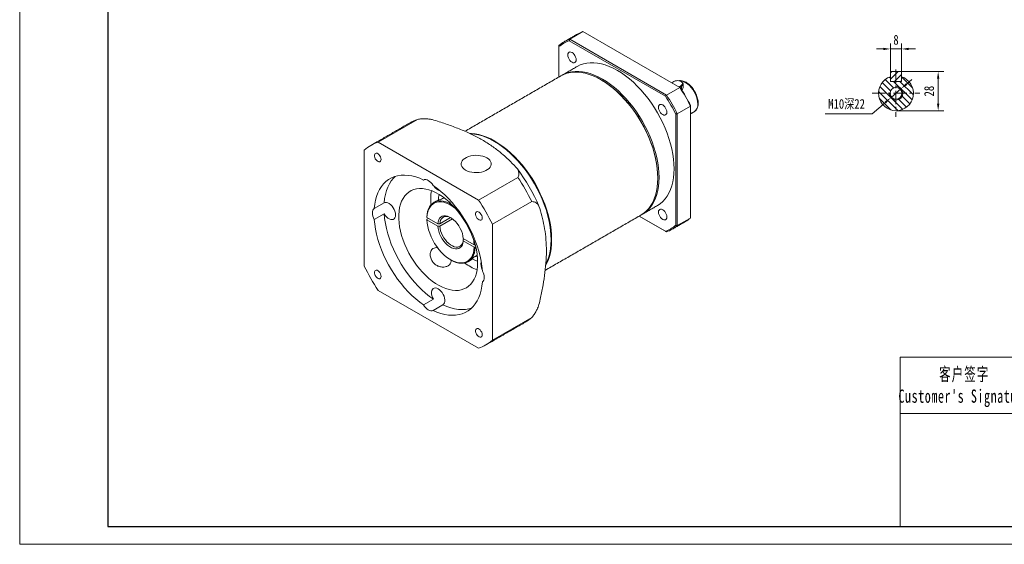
# Model space of a CAD drawing. Header units: millimetres. Extents: x -155 to 907, y -125 to 627.
# Tile 1 of 3: x -155 to 551, y -125 to 251. Entities that reach past the tile are written whole.
import ezdxf

# ---------------------------------------------------------------- set-up
doc = ezdxf.new("R2010")
doc.units = ezdxf.units.MM
doc.header["$LTSCALE"] = 1.5
doc.linetypes.add('CENTER', pattern=[10.16, 6.35, -1.27, 1.27, -1.27])
doc.layers.get('0').update_dxf_attribs({"lineweight": 18})
for name, color, linetype, lineweight in [('3中心线层', 1, 'CENTER', 18), ('5剖面线层', 2, 'Continuous', 18), ('7标注层', 4, 'Continuous', 18), ('SLD-0', 7, 'Continuous', 18), ('图框_外框线', 7, 'Continuous', 18)]:
    doc.layers.add(name, color=color, linetype=linetype, lineweight=lineweight)
doc.styles.add('TH_GBDIM', font='txt', dxfattribs={"width": 0.8})
doc.styles.add('标准', font='txt', dxfattribs={"width": 0.667})
doc.dimstyles.new('TH_GBDIM', dxfattribs={"dimscale": 2, "dimtxt": 3.5, "dimasz": 2.5, "dimexe": 2, "dimexo": 0, "dimgap": 1.5, "dimtad": 1, "dimdec": 1, "dimdsep": 46, "dimtxsty": 'TH_GBDIM', "dimcen": 2.5, "dimdle": 5, "dimclrd": 4, "dimclre": 4, "dimclrt": 3, "dimadec": 0, "dimazin": 2, "dimtfac": 0.714286, "dimtdec": 1, "dimtmove": 0, "dimatfit": 3, "dimfxl": 1, "dimtolj": 1, "dimarcsym": 0})

# ---------------------------------------------------------------- blocks, each defined once
blk = doc.blocks.new('*X3')
at = {"layer": '7标注层', "transparency": 16777216}
for points in [[(479.88, 205.59), (480.97, 204.33), (476.64, 201.69)], [(464.76, 192.51), (465.85, 191.25), (469.08, 195.15)]]:
    blk.add_hatch(color=4, dxfattribs=at).paths.add_polyline_path(points, flags=0)
at = {"layer": '7标注层', "color": 4, "transparency": 16777216}
for p, q in [((480.43, 204.96), (484.21, 208.23)), ((476.64, 201.69), (469.08, 195.15)), ((455.82, 183.67), (465.3, 191.88)), ((422.08, 183.67), (455.82, 183.67))]:
    blk.add_line(p, q, dxfattribs=at)
at = {"layer": '7标注层', "color": 3, "transparency": 16777216, "insert": (437.45, 190.44), "char_height": 7, "width": 54.5689, "attachment_point": 5, "style": 'TH_GBDIM'}
blk.add_mtext('M10深22', dxfattribs=at)
blk = doc.blocks.new('*X4')
at = {"layer": '7标注层', "transparency": 16777216}
for points in [[(502.27, 208.92), (503.93, 208.92), (503.1, 213.92)], [(502.27, 190.92), (503.93, 190.92), (503.1, 185.92)]]:
    blk.add_hatch(color=4, dxfattribs=at).paths.add_polyline_path(points, flags=0)
at = {"layer": '7标注层', "color": 4, "transparency": 16777216}
for p, q in [((476.86, 213.92), (507.1, 213.92)), ((503.1, 208.92), (503.1, 190.92)), ((472.86, 185.92), (507.1, 185.92))]:
    blk.add_line(p, q, dxfattribs=at)
at = {"layer": '7标注层', "color": 3, "transparency": 16777216, "insert": (496.6, 199.92), "char_height": 7, "width": 14.1867, "attachment_point": 5, "rotation": 90, "style": 'TH_GBDIM'}
blk.add_mtext('28', dxfattribs=at)
blk = doc.blocks.new('*X5')
at = {"layer": '7标注层', "transparency": 16777216}
for points in [[(463.86, 230.96), (463.86, 229.29), (468.86, 230.13)], [(481.86, 230.96), (481.86, 229.29), (476.86, 230.13)]]:
    blk.add_hatch(color=4, dxfattribs=at).paths.add_polyline_path(points, flags=0)
at = {"layer": '7标注层', "color": 4, "transparency": 16777216}
for p, q in [((468.86, 213.92), (468.86, 234.13)), ((476.86, 213.92), (476.86, 234.13)), ((463.86, 230.13), (458.86, 230.13)), ((468.86, 230.13), (476.86, 230.13)), ((481.86, 230.13), (486.86, 230.13))]:
    blk.add_line(p, q, dxfattribs=at)
at = {"layer": '7标注层', "color": 3, "transparency": 16777216, "insert": (472.86, 236.63), "char_height": 7, "width": 6.3467, "attachment_point": 5, "style": 'TH_GBDIM'}
blk.add_mtext('8', dxfattribs=at)

msp = doc.modelspace()

# ---------------------------------------------------------------- hatches: boundary and pattern name
at = {"layer": '5剖面线层'}
h = msp.add_hatch(dxfattribs=at)
h.set_pattern_fill('ANSI31', color=256, style=0, pattern_type=0)
h.paths.add_polyline_path([(476.863327, 210.262083), (476.863327, 213.919364), (472.863327, 213.919364), (472.863327, 206.919364), (476.463327, 206.919364), (476.863327, 207.319364)], flags=0)
h.paths.add_polyline_path([(472.863327, 213.919364), (468.863327, 213.919364), (468.863327, 207.319364), (469.263327, 206.919364), (472.863327, 206.919364)], flags=0)
h = msp.add_hatch(dxfattribs=at)
h.set_pattern_fill('ANSI31', color=256, style=0, pattern_type=0)
h.set_pattern_definition([(135, (0, 0), (-2.245064, -2.245064), [])])
edge = h.paths.add_edge_path(flags=0)
edge.add_line((468.863327, 206.919364), (468.863327, 210.262083))
edge.add_arc((472.863327, 198.419364), 12.5, 108.662925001, 431.337074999)
edge.add_line((476.863327, 210.262083), (476.863327, 206.919364))
edge.add_line((476.863327, 206.919364), (468.863327, 206.919364))
edge = h.paths.add_edge_path(flags=0)
edge.add_arc((472.863327, 198.419364), 4.25, 180, 360, ccw=False)
edge.add_arc((472.863327, 198.419364), 4.25, 0, 180, ccw=False)

# ---------------------------------------------------------------- linework, layer by layer
at = {"color": 7, "linetype": 'Continuous', "lineweight": 15}
for p, q in [((239.002137, 237.14144), (248.477368, 242.611374)), ((317.849554, 202.563663), (248.477368, 242.611374)), ((307.606239, 196.230775), (238.638853, 236.0448)), ((239.002137, 237.14144), (308.374324, 197.093729)), ((231.261823, 232.671597), (231.261823, 231.784748)), ((231.261823, 231.784748), (231.261823, 210.026376)), ((476.863327, 213.919364), (468.863327, 213.919364)), ((468.863327, 213.919364), (468.863327, 207.319364)), ((476.863327, 207.319364), (476.863327, 213.919364)), ((313.710474, 206.824937), (312.089243, 205.889021)), ((320.256059, 205.028786), (320.256059, 202.292319)), ((468.863327, 206.919364), (468.863327, 210.262083)), ((469.263327, 206.919364), (468.863327, 207.319364)), ((468.863327, 206.919364), (476.863327, 206.919364)), ((476.463327, 206.919364), (469.263327, 206.919364)), ((476.863327, 207.319364), (476.463327, 206.919364)), ((476.863327, 210.262083), (476.863327, 206.919364)), ((317.849554, 202.563663), (308.374324, 197.093729)), ((317.180412, 202.949951), (318.801643, 203.885868)), ((319.084486, 203.395971), (317.746144, 202.623363)), ((318.801643, 203.885868), (319.084486, 203.395971)), ((319.084486, 203.395971), (319.084486, 201.003582)), ((316.114634, 183.687111), (325.589865, 189.157046)), ((316.114634, 183.687111), (316.114634, 103.578673)), ((325.589865, 189.576449), (325.589865, 189.157046)), ((325.589865, 109.048607), (325.589865, 189.157046)), ((101.695376, 163.389358), (129.866912, 179.652439)), ((314.983265, 103.8124), (314.983265, 183.453388)), ((173.545915, 121.910925), (101.695376, 163.389358)), ((91.658706, 157.59343), (91.658706, 74.62308)), ((201.717451, 138.174006), (173.545915, 121.910925)), ((302.113922, 137.999677), (302.113922, 137.591472)), ((148.665636, 123.463326), (148.783046, 123.613276)), ((183.582587, 104.526903), (211.754122, 120.789984)), ((105.946237, 119.904087), (98.875171, 115.822047)), ((98.875171, 108.062509), (105.946237, 112.144548)), ((136.574419, 108.139807), (137.635307, 108.752245)), ((144.365393, 104.86705), (136.574719, 109.36451)), ((136.574719, 107.731428), (144.365393, 103.233968)), ((145.781885, 104.865736), (153.531921, 109.339737)), ((154.876756, 108.483012), (145.781885, 103.232654)), ((308.374324, 99.108831), (288.759599, 110.43217)), ((288.759694, 110.432222), (307.606239, 99.552343)), ((325.589865, 109.048607), (316.114634, 103.578673)), ((183.582587, 21.556553), (183.582587, 104.526903)), ((162.69342, 93.469833), (163.400755, 93.878168)), ((170.486367, 89.787732), (162.695696, 94.285191)), ((162.695696, 92.652109), (170.486367, 88.15465)), ((171.556829, 88.364063), (171.193776, 88.154477)), ((170.048567, 81.058257), (172.638586, 82.553443)), ((101.695376, 57.239056), (173.545915, 15.760623)), ((141.331916, 50.854756), (134.26085, 46.772716)), ((140.980443, 42.893577), (148.051509, 46.975617)), ((211.754122, 37.819635), (183.582587, 21.556553))]:
    msp.add_line(p, q, dxfattribs=at)
for points in [[(243.627749, 222.355357), (243.525349, 223.312651), (243.225128, 224.322933), (242.747545, 225.317359), (242.125146, 226.228158), (241.400348, 226.993258), (240.622545, 227.560523), (239.844741, 227.891291), (239.119943, 227.963025), (238.497545, 227.770831), (238.019962, 227.327812), (237.71974, 226.664157), (237.617341, 225.825092), (237.71974, 224.867798), (238.019962, 223.857512), (238.497545, 222.86309), (239.119943, 221.95229), (239.844741, 221.18719), (240.622545, 220.619924), (241.400348, 220.289157), (242.125146, 220.217423), (242.747545, 220.409617), (243.225128, 220.852634), (243.525349, 221.516291), (243.627749, 222.355357)], [(313.781185, 144.326839), (313.677593, 147.736095), (313.367339, 151.247585), (312.85201, 154.843414), (312.134223, 158.505263), (311.217645, 162.214466), (310.106944, 165.952124), (308.807778, 169.699192), (307.326769, 173.436573), (305.671462, 177.145226), (303.850297, 180.806248), (301.872545, 184.40099), (299.748291, 187.911127), (297.488359, 191.318776), (295.104264, 194.606571), (292.608157, 197.757758), (290.012754, 200.756281), (287.331284, 203.58686), (284.577407, 206.235067), (281.765161, 208.687413), (278.908873, 210.9314), (276.023099, 212.955588), (273.122545, 214.749669), (270.221991, 216.304496), (267.336217, 217.612152), (264.47993, 218.665965), (261.667683, 219.46057), (258.913807, 219.991921), (256.232336, 220.257302), (253.636933, 220.255366), (251.140825, 219.986125), (248.75673, 219.450946), (246.496798, 218.65256), (244.374882, 217.596383)], [(290.202946, 111.265396), (290.205282, 111.266745), (292.183033, 112.578023), (294.004199, 114.13637), (295.659506, 115.933846), (297.140514, 117.961293), (298.43968, 120.208376), (299.550382, 122.663645), (300.46696, 125.31459), (301.184747, 128.147699), (301.700076, 131.148542), (302.01033, 134.301821), (302.113922, 137.591472), (302.01033, 141.000727), (301.700076, 144.512217), (301.184747, 148.108046), (300.46696, 151.769895), (299.550382, 155.479099), (298.43968, 159.216756), (297.140514, 162.963824), (295.659506, 166.701205), (294.004199, 170.409858), (292.183033, 174.070881), (290.205282, 177.665622), (288.081028, 181.175759), (285.821096, 184.583408), (283.437001, 187.871204), (280.940894, 191.02239), (278.345491, 194.020913), (275.664021, 196.851493), (272.910144, 199.4997), (270.097898, 201.952046), (267.24161, 204.196032), (264.355836, 206.22022), (261.455282, 208.014301), (258.554728, 209.569129), (255.668954, 210.876784), (252.812667, 211.930597), (250.000419, 212.725202), (247.246544, 213.256553), (244.565072, 213.521934), (241.96967, 213.519999), (239.473562, 213.250757), (237.089467, 212.715578), (234.829535, 211.917192), (232.707619, 210.861015)], [(233.170911, 211.119984), (233.624522, 211.390332), (235.748775, 212.447858), (238.008707, 213.246244), (240.392802, 213.781423), (242.88891, 214.050665), (245.484312, 214.0526), (248.165783, 213.787219), (250.919659, 213.255868), (253.731906, 212.461263), (256.588194, 211.40745), (259.473968, 210.099794), (262.374522, 208.544967), (265.275076, 206.750886), (268.16085, 204.726698), (271.017138, 202.482712), (273.829384, 200.030366), (276.583261, 197.382158), (279.264731, 194.551579), (281.860134, 191.553056), (284.356241, 188.40187), (286.740336, 185.114074), (289.000268, 181.706425), (291.124522, 178.196288), (293.102273, 174.601547), (294.923439, 170.940524), (296.578746, 167.231871), (298.059754, 163.49449), (299.35892, 159.747422), (300.469621, 156.009764), (301.3862, 152.300561), (302.103987, 148.638712), (302.619316, 145.042883), (302.92957, 141.531393), (303.033161, 138.122138)], [(261.815386, 207.806351), (264.684168, 206.031655), (267.544847, 204.025066), (270.376299, 201.800594), (273.164092, 199.369574), (275.894019, 196.744391), (278.552174, 193.938429), (281.125007, 190.965979), (283.599412, 187.842193), (285.962775, 184.582988), (288.203054, 181.20497), (290.308837, 177.725356), (292.269387, 174.161874), (294.074721, 170.532686), (295.715635, 166.85628), (297.183762, 163.1514), (298.471633, 159.436914), (299.572677, 155.731756), (300.481284, 152.054808), (301.192823, 148.424805), (301.703675, 144.860242), (302.011231, 141.379286), (302.113922, 137.999677)], [(318.801643, 203.885868), (319.415701, 204.359408), (319.773788, 204.913642), (319.846887, 205.503662), (319.629076, 206.08167), (319.138004, 206.60084), (318.413455, 207.019114), (317.514128, 207.302603), (316.51288, 207.428343), (315.490824, 207.386145), (314.53076, 207.179424), (313.710474, 206.824937)], [(330.75175, 190.862102), (330.648161, 192.479957), (330.339828, 194.179489), (329.833974, 195.920865), (329.142457, 197.663267), (328.281485, 199.365855), (327.271241, 200.98872), (326.135401, 202.493828), (324.90059, 203.845895), (323.59575, 205.013234), (322.251466, 205.968482), (320.899246, 206.689248), (319.570787, 207.158639), (318.297224, 207.365652), (317.33366, 207.33835)], [(319.084947, 206.661338), (319.458223, 206.412608), (320.003859, 205.835752), (320.245867, 205.19352), (320.164645, 204.53794), (319.766775, 203.922129), (319.084486, 203.395971)], [(308.627747, 184.831656), (308.525351, 185.788948), (308.225129, 186.799231), (307.747547, 187.793656), (307.125149, 188.704456), (306.40035, 189.469556), (305.622545, 190.036822), (304.844741, 190.36759), (304.119942, 190.439325), (303.497543, 190.247131), (303.019962, 189.80411), (302.719742, 189.140455), (302.617341, 188.30139), (302.719742, 187.344096), (303.019962, 186.333811), (303.497543, 185.339389), (304.119942, 184.42859), (304.844741, 183.663489), (305.622545, 183.096223), (306.40035, 182.765455), (307.125149, 182.69372), (307.747547, 182.885914), (308.225129, 183.328932), (308.525351, 183.992589), (308.627747, 184.831656)], [(167.28557, 169.619713), (168.460142, 169.587493), (171.141613, 169.322112), (173.895489, 168.790761), (176.707736, 167.996156), (179.564024, 166.942343), (182.449798, 165.634687), (185.350352, 164.07986), (188.250906, 162.285779), (191.13668, 160.261591), (193.992967, 158.017605), (196.805213, 155.565259), (199.559091, 152.917051), (202.24056, 150.086472), (204.835963, 147.087949), (207.332071, 143.936763), (209.716165, 140.648967), (211.976098, 137.241318), (214.100352, 133.731181), (216.078103, 130.13644), (217.899268, 126.475417), (219.554575, 122.766764), (221.035584, 119.029383), (222.33475, 115.282315), (223.445451, 111.544657), (224.362029, 107.835454), (225.079817, 104.173605), (225.595146, 100.577776), (225.9054, 97.066286), (226.008991, 93.657031), (225.9054, 90.36738), (225.595146, 87.214101), (225.079817, 84.213258), (224.362029, 81.380149), (223.445451, 78.729204), (222.33475, 76.273935), (221.811866, 75.30442)], [(167.652322, 169.402154), (168.106588, 169.38339), (170.788059, 169.11801), (173.541935, 168.586659), (176.354182, 167.792054), (179.210469, 166.738241), (182.096244, 165.430585), (184.996798, 163.875758), (187.897352, 162.081677), (190.783125, 160.057489), (193.639413, 157.813502), (196.451659, 155.361156), (199.205537, 152.712949), (201.887006, 149.88237), (204.482409, 146.883847), (206.978517, 143.73266), (209.362611, 140.444865), (211.622544, 137.037216), (213.746798, 133.527079), (215.724549, 129.932337), (217.545714, 126.271314), (219.201021, 122.562662), (220.68203, 118.825281), (221.981196, 115.078213), (223.091897, 111.340555), (224.008475, 107.631352), (224.726262, 103.969503), (225.241592, 100.373674), (225.551845, 96.862183), (225.655437, 93.452928), (225.551845, 90.163278), (225.241592, 87.009998), (224.726262, 84.009156), (224.008475, 81.176047), (223.091897, 78.525101), (221.981196, 76.069832), (221.82971, 75.778693)], [(103.774809, 150.973939), (103.667999, 151.85391), (103.357059, 152.779012), (102.869617, 153.667045), (102.248985, 154.439105), (101.550309, 155.02659), (100.835668, 155.377303), (100.168565, 155.460071), (99.60827, 155.267552), (99.20457, 154.816847), (98.993335, 154.148003), (98.993335, 153.320449), (99.20457, 152.407718), (99.60827, 151.490907), (100.168565, 150.651485), (100.835668, 149.964036), (101.550309, 149.489639), (102.248985, 149.270449), (102.869617, 149.325943), (103.357059, 149.651191), (103.667999, 150.217287), (103.774809, 150.973939)], [(179.545891, 152.123979), (180.688147, 151.339316), (181.591108, 150.456819), (182.230136, 149.50056), (182.587802, 148.496625), (182.654352, 147.472396), (182.427968, 146.455812), (181.914828, 145.474604), (181.128929, 144.555538), (180.091703, 143.72368), (178.831446, 143.001724), (177.382538, 142.409362), (175.7845, 141.962752), (174.080919, 141.674076), (172.318267, 141.55121), (170.54462, 141.597501), (168.808367, 141.811693), (167.156864, 142.187939), (165.635157, 142.715976), (164.284754, 143.3814), (163.142498, 144.166065), (162.239538, 145.048561), (161.600508, 146.004818), (161.242842, 147.008756), (161.176291, 148.032983), (161.402675, 149.049567), (161.915818, 150.030776), (162.701717, 150.949842), (163.738943, 151.7817), (164.999196, 152.503655), (166.448104, 153.096018), (168.046144, 153.542629), (169.749726, 153.831304), (171.512377, 153.954171), (173.286022, 153.907879), (175.022277, 153.693688), (176.673783, 153.317444), (178.19549, 152.789406), (179.545891, 152.123979)], [(301.870209, 118.000763), (301.872545, 118.002113), (303.850297, 119.313391), (305.671462, 120.871738), (307.326769, 122.669214), (308.807778, 124.69666), (310.106944, 126.943743), (311.217645, 129.399013), (312.134223, 132.049958), (312.85201, 134.883067), (313.367339, 137.883909), (313.677593, 141.037189), (313.781185, 144.326839)], [(134.26085, 136.256403), (131.422064, 137.489005), (128.616813, 138.462395), (125.860272, 139.171314), (123.167352, 139.611923), (120.552623, 139.781836), (118.03023, 139.680138), (115.613819, 139.307377), (113.316461, 138.665571), (111.150587, 137.758191), (109.127911, 136.590144), (107.259378, 135.167754), (105.555095, 133.498712), (104.024283, 131.592047), (102.675223, 129.458077), (101.515213, 127.108345), (100.550529, 124.55556), (99.786388, 121.813537), (99.226928, 118.897105), (98.875171, 115.822047)], [(113.886577, 138.853464), (112.626161, 137.580752), (111.095349, 135.674087), (109.746289, 133.540117), (108.586279, 131.190385), (107.621595, 128.6376), (106.857455, 125.895576), (106.297995, 122.979145), (105.946237, 119.904087)], [(140.980443, 132.377264), (140.258973, 133.472023), (139.437269, 134.450146), (138.546545, 135.274473), (137.620646, 135.913681), (136.694746, 136.343494), (135.804024, 136.547574), (134.982318, 136.518171), (134.26085, 136.256403)], [(303.033161, 138.122138), (302.92957, 134.832487), (302.619316, 131.679208), (302.103987, 128.678365), (301.3862, 125.845256), (300.469621, 123.194311), (299.35892, 120.739042), (298.059754, 118.491959), (296.578746, 116.464512), (294.923439, 114.667036), (293.102273, 113.108689), (291.124522, 111.797411), (290.658891, 111.537093)], [(172.975984, 77.328868), (172.871281, 80.197063), (172.557946, 83.16491), (172.038299, 86.210438), (171.316186, 89.311098), (170.396956, 92.443934), (169.287413, 95.585751), (167.995773, 98.713287), (166.5316, 101.803388), (164.905727, 104.83318), (163.130201, 107.780223), (161.21816, 110.622706), (159.183765, 113.339579), (157.042073, 115.910731), (154.808946, 118.317124), (152.500914, 120.540943), (150.135065, 122.565721), (147.728916, 124.376471), (145.300279, 125.959785), (142.867137, 127.303938), (140.447504, 128.398984), (138.059294, 129.236812), (135.720188, 129.811218), (133.447503, 130.117952), (131.258067, 130.154743), (129.168089, 129.921319), (127.193042, 129.419405), (125.34755, 128.652719), (123.645275, 127.626937), (122.09882, 126.349654), (120.719635, 124.830327), (119.517931, 123.080202), (118.502605, 121.112239), (117.681174, 118.941008), (117.059718, 116.582583), (116.642841, 114.054425), (116.43363, 111.375251), (116.43363, 108.564898), (116.642841, 105.644174), (117.059718, 102.6347), (117.681174, 99.558758), (118.502605, 96.439122), (119.517931, 93.298889), (120.719635, 90.161307), (122.09882, 87.049606), (123.645275, 83.986824), (125.34755, 80.995637), (127.193042, 78.09819), (129.168089, 75.315938), (131.258067, 72.669473), (133.447503, 70.178395), (135.720188, 67.861143), (138.059294, 65.734878), (140.447504, 63.815337), (142.867137, 62.116731), (145.300279, 60.651642), (147.728916, 59.430911), (150.135065, 58.463578), (152.500914, 57.756808), (154.808946, 57.315826), (157.042073, 57.143905), (159.183765, 57.242315), (161.21816, 57.610325), (163.130201, 58.245213), (164.905727, 59.142277), (166.5316, 60.294876), (167.995773, 61.694478), (169.287413, 63.330719), (170.396956, 65.191485), (171.316186, 67.263), (172.038299, 69.529927), (172.557946, 71.975483), (172.871281, 74.581561), (172.975984, 77.328868)], [(176.366119, 71.087475), (176.014367, 74.568661), (175.454904, 78.131032), (174.690761, 81.755315), (173.726077, 85.4219), (172.566069, 89.11095), (171.217007, 92.802514), (169.686196, 96.476615), (167.981915, 100.113379), (166.113382, 103.693132), (164.090704, 107.196512), (161.924831, 110.604557), (159.627474, 113.898834), (157.211061, 117.061526), (154.68867, 120.075516), (152.07394, 122.924505), (149.38102, 125.593075), (146.624479, 128.066791), (143.819227, 130.332275), (140.980443, 132.377264)], [(105.946237, 119.904087), (106.739525, 120.190843), (107.651957, 120.196648), (108.641669, 119.921235), (109.663255, 119.377239), (110.669843, 118.589619), (111.615252, 117.594511), (112.456105, 116.437572), (113.153824, 115.171881), (113.676399, 113.855509), (113.999852, 112.548851), (114.109344, 111.311856), (113.999852, 110.201279), (113.676399, 109.268072), (113.153824, 108.555051), (112.456105, 108.09493), (111.615252, 107.908819), (110.669843, 108.005257), (109.663255, 108.379819), (108.641669, 109.015321), (107.651957, 109.882605), (106.739525, 110.941881), (105.946237, 112.144548)], [(136.574419, 109.772888), (136.754801, 111.843961), (137.139553, 113.761358), (137.724083, 115.502205), (138.50142, 117.045731), (139.462286, 118.37352), (140.59522, 119.46973), (141.886702, 120.321283), (143.321326, 120.918017), (144.881974, 121.252816), (146.550027, 121.321682), (148.305582, 121.123795), (150.127695, 120.661516), (151.994625, 119.940361), (153.884098, 118.968932), (154.575311, 118.553973)], [(157.059302, 115.891116), (156.400024, 116.417873), (154.491141, 117.770598), (152.569946, 118.87968), (150.661064, 119.730904), (148.788957, 120.313362), (146.977616, 120.619587), (145.250258, 120.645657), (143.629019, 120.391235), (142.134678, 119.859585), (140.786385, 119.057518), (139.60142, 117.995315), (138.59497, 116.686588), (137.779932, 115.148109), (137.166754, 113.399597), (136.763293, 111.46346), (136.574719, 109.36451)], [(98.875171, 115.822047), (98.28781, 115.327997), (97.851564, 114.630962), (97.583004, 113.757425), (97.492335, 112.740572), (97.583004, 111.619035), (97.851564, 110.435425), (98.28781, 109.234711), (98.875171, 108.062509)], [(176.274808, 109.120581), (176.167997, 110.000551), (175.857059, 110.925653), (175.369615, 111.813688), (174.748986, 112.585746), (174.050308, 113.173232), (173.335671, 113.523942), (172.668565, 113.606712), (172.10827, 113.414193), (171.704572, 112.963486), (171.493337, 112.294642), (171.493337, 111.467088), (171.704572, 110.554358), (172.10827, 109.637548), (172.668565, 108.798126), (173.335671, 108.110675), (174.050308, 107.63628), (174.748986, 107.417089), (175.369615, 107.472585), (175.857059, 107.797832), (176.167997, 108.363929), (176.274808, 109.120581)], [(308.627747, 109.772056), (308.525351, 110.729347), (308.225129, 111.739631), (307.747547, 112.734055), (307.125149, 113.644852), (306.40035, 114.409956), (305.622545, 114.977218), (304.844741, 115.307989), (304.119942, 115.379721), (303.497543, 115.18753), (303.019962, 114.74451), (302.719742, 114.080855), (302.617341, 113.24179), (302.719742, 112.284495), (303.019962, 111.27421), (303.497543, 110.279789), (304.119942, 109.368989), (304.844741, 108.603888), (305.622545, 108.036623), (306.40035, 107.705855), (307.125149, 107.63412), (307.747547, 107.826314), (308.225129, 108.269331), (308.525351, 108.932988), (308.627747, 109.772056)], [(98.875171, 108.062509), (99.226928, 104.58132), (99.786388, 101.018949), (100.550529, 97.394668), (101.515213, 93.728085), (102.675223, 90.039031), (104.024283, 86.34747), (105.555095, 82.673368), (107.259378, 79.036604), (109.127911, 75.456848), (111.150587, 71.953472), (113.316461, 68.545427), (115.613819, 65.251149), (118.03023, 62.088458), (120.552623, 59.074466), (123.167352, 56.225478), (125.860272, 53.556908), (128.616813, 51.083189), (131.422064, 48.817709), (134.26085, 46.772716)], [(105.946237, 112.144548), (106.297995, 108.663359), (106.857455, 105.100989), (107.621595, 101.476708), (108.586279, 97.810124), (109.746289, 94.121071), (111.095349, 90.429509), (112.626161, 86.755407), (114.330444, 83.118644), (116.198977, 79.538888), (118.221653, 76.035512), (120.387528, 72.627466), (122.684885, 69.333189), (125.101297, 66.170497), (127.62369, 63.156506), (130.238419, 60.307518), (132.931338, 57.638948), (135.68788, 55.165229), (138.493131, 52.899748), (141.331916, 50.854756)], [(136.574719, 107.731428), (136.763293, 105.414756), (137.166754, 103.012792), (137.779932, 100.556319), (138.59497, 98.076818), (139.60142, 95.606069), (140.786385, 93.175734), (142.134678, 90.816961), (143.629019, 88.559981), (145.250258, 86.433718), (146.977616, 84.465422), (148.788957, 82.680318), (150.661064, 81.101286), (152.569946, 79.748561), (154.491141, 78.639479), (156.400024, 77.788255), (158.272132, 77.205797), (160.083472, 76.899572), (161.810829, 76.873504), (163.432068, 77.127925), (164.926411, 77.659574), (166.274704, 78.46164), (167.459668, 79.523845), (168.466119, 80.832571), (169.281155, 82.37105), (169.894333, 84.119562), (170.297795, 86.0557), (170.486367, 88.15465)], [(144.365393, 104.86705), (144.589192, 106.385111), (145.033612, 107.715019), (145.687686, 108.82396), (146.535275, 109.684571), (147.555466, 110.275618), (148.723086, 110.582518), (150.009326, 110.597697), (151.38245, 110.320781), (152.808574, 109.758604), (154.252513, 108.925036), (155.678639, 107.840644), (157.051762, 106.532186), (158.338002, 105.031945), (159.505623, 103.376939), (160.525813, 101.608005), (161.373402, 99.768788), (162.027477, 97.90467), (162.471894, 96.061647), (162.695696, 94.285191)], [(153.892609, 109.157359), (153.574082, 109.319337), (152.263174, 109.837147), (151.000566, 110.093957), (149.817147, 110.083485), (148.741864, 109.805987), (147.801021, 109.268252), (147.017635, 108.483434), (146.410869, 107.470732), (145.995566, 106.254918), (145.781885, 104.865736)], [(162.695696, 92.652109), (162.471894, 91.134049), (162.027477, 89.80414), (161.373402, 88.6952), (160.525813, 87.834588), (159.505623, 87.243541), (158.338002, 86.936642), (157.051762, 86.921462), (155.678639, 87.198378), (154.252513, 87.760555), (152.808574, 88.594124), (151.38245, 89.678515), (150.009326, 90.986974), (148.723086, 92.487214), (147.555466, 94.14222), (146.535275, 95.911154), (145.687686, 97.750371), (145.033612, 99.614489), (144.589192, 101.457513), (144.365393, 103.233968)], [(145.781885, 103.232654), (145.995566, 101.596761), (146.410869, 99.901449), (147.017635, 98.18819), (147.801021, 96.498893), (148.741864, 94.874884), (149.817147, 93.355892), (151.000566, 91.979072), (152.263174, 90.778106), (153.574082, 89.782373), (154.901223, 89.016231), (156.212131, 88.498422), (157.474737, 88.241613), (158.658157, 88.252085), (159.733441, 88.529582), (160.674282, 89.067318), (161.457668, 89.852136), (162.064434, 90.864838), (162.479739, 92.080651), (162.69342, 93.469833)], [(170.486367, 89.787732), (170.297795, 92.104404), (170.130751, 93.248249)], [(171.193776, 88.154477), (171.013395, 86.083404), (170.628642, 84.166006), (170.044113, 82.425159), (169.266777, 80.881633), (168.305911, 79.553844), (167.172977, 78.457634), (165.881492, 77.606082), (164.446869, 77.009347), (162.886221, 76.674549), (161.218169, 76.605682), (159.462614, 76.803568), (157.640502, 77.265848), (155.773572, 77.987003), (153.884098, 78.958432), (153.881282, 78.960057)], [(168.932808, 79.698555), (170.943214, 78.768161), (172.969296, 78.042873)], [(103.774809, 67.253615), (103.667999, 68.133586), (103.357059, 69.058688), (102.869617, 69.946721), (102.248985, 70.718782), (101.550309, 71.306266), (100.835668, 71.656979), (100.168565, 71.739747), (99.60827, 71.547228), (99.20457, 71.096523), (98.993335, 70.427679), (98.993335, 69.600125), (99.20457, 68.687395), (99.60827, 67.770583), (100.168565, 66.931161), (100.835668, 66.243712), (101.550309, 65.769315), (102.248985, 65.550125), (102.869617, 65.605619), (103.357059, 65.930867), (103.667999, 66.496963), (103.774809, 67.253615)], [(176.366119, 63.327936), (176.953483, 63.821984), (177.389729, 64.51902), (177.658289, 65.392557), (177.748957, 66.40941), (177.658289, 67.530947), (177.389729, 68.714557), (176.953483, 69.915271), (176.366119, 71.087475)], [(141.331916, 50.854756), (140.687011, 52.143111), (140.225842, 53.462981), (139.969569, 54.753806), (139.929948, 55.956369), (140.108797, 57.015492), (140.497911, 57.882585), (141.079438, 58.517863), (141.826696, 58.892182), (142.705401, 58.988365), (143.675239, 58.802001), (144.691713, 58.341641), (145.708185, 57.628406), (146.678024, 56.695018), (147.556729, 55.584304), (148.303986, 54.347221), (148.885512, 53.040526), (149.274626, 51.724172), (149.453477, 50.458553), (149.413856, 49.301735), (149.157582, 48.306797), (148.696414, 47.519381), (148.051509, 46.975617)], [(140.980443, 42.893577), (143.819227, 41.660979), (146.624479, 40.687585), (149.38102, 39.97867), (152.07394, 39.538061), (154.68867, 39.368146), (157.211061, 39.469846), (159.627474, 39.842606), (161.924831, 40.484412), (164.090704, 41.391793), (166.113382, 42.559836), (167.981915, 43.982229), (169.686196, 45.651271), (171.217007, 47.557936), (172.566069, 49.691905), (173.726077, 52.04164), (174.690761, 54.594423), (175.454904, 57.336445), (176.014367, 60.252875), (176.366119, 63.327936)], [(134.26085, 46.772716), (134.982318, 45.677958), (135.804024, 44.699837), (136.694746, 43.875511), (137.620646, 43.236299), (138.546545, 42.80649), (139.437269, 42.602409), (140.258973, 42.63181), (140.980443, 42.893577)], [(148.051509, 46.975617), (150.890293, 45.743019), (153.695545, 44.769625), (156.452086, 44.060709), (159.145006, 43.6201), (161.759736, 43.450186), (164.282127, 43.551885), (166.698541, 43.924646), (168.425779, 44.378557)], [(176.274808, 25.400257), (176.167997, 26.280227), (175.857059, 27.205329), (175.369615, 28.093364), (174.748986, 28.865422), (174.050308, 29.452908), (173.335671, 29.803618), (172.668565, 29.886388), (172.10827, 29.693869), (171.704572, 29.243162), (171.493337, 28.574318), (171.493337, 27.746764), (171.704572, 26.834034), (172.10827, 25.917224), (172.668565, 25.077802), (173.335671, 24.390351), (174.050308, 23.915956), (174.748986, 23.696765), (175.369615, 23.752261), (175.857059, 24.077508), (176.167997, 24.643605), (176.274808, 25.400257)]]:
    msp.add_lwpolyline(points, dxfattribs=at)
msp.add_circle((472.863327, 198.419364), 4.25, dxfattribs=at)
for centre, radius, start, end in [((257.441463, 218.134034), 26.067128, 110.113748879, 119.977893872), ((247.933781, 212.73796), 25.986614, 110.10256367, 129.90820497), ((247.62851, 211.960284), 25.707545, 110.468323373, 129.542410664), ((472.863327, 198.419364), 12.5, 108.662924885, 71.337075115), ((205.895416, 128.989197), 133.966157, 26.687701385, 33.312276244), ((207.242432, 129.766798), 132.602073, 26.810821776, 33.189166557), ((196.63583, 123.643737), 132.602073, 26.810821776, 33.189166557), ((196.420185, 123.519263), 133.966157, 26.687701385, 33.312276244), ((324.629508, 190.184761), 6.159597, 304.998839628, 6.313308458), ((138.4636, 153.143644), 27.867889, 107.967655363, 119.962310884), ((110.243463, 136.998746), 27.74048, 107.947468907, 132.063269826), ((93.803369, 64.279767), 134.144972, 23.403347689, 36.596658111), ((83.65681, 58.422302), 142.473328, 25.960402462, 34.039606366), ((176.601721, 123.052201), 37.21137, 171.355032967, 186.882056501), ((148.40263, 135.827287), 7.755679, 210.837995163, 253.987193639), ((168.954442, 120.559155), 24.250659, 167.148375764, 176.951240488), ((55.485274, 42.159221), 142.473328, 25.960402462, 34.039606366), ((308.83166, 129.102333), 26.134065, 300.029423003, 309.884337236), ((298.61658, 123.63682), 25.707509, 290.468355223, 309.5424674), ((299.442743, 123.512189), 25.986478, 290.102524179, 309.908261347), ((162.699494, 85.952985), 8.829905, 304.278851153, 326.335058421), ((183.067668, 75.789361), 7.757371, 166.032167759, 209.14306205), ((219.75631, 136.990912), 142.473656, 205.960404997, 214.039590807), ((185.777456, 106.002721), 36.544874, 232.970079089, 248.782074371), ((193.169084, 58.408629), 27.736444, 300.003630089, 312.07157554), ((164.997816, 42.151252), 27.740499, 287.947481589, 312.063270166)]:
    msp.add_arc(centre, radius, start, end, dxfattribs=at)
at = {"color": 4}
msp.add_arc((472.863327, 198.419364), 5, 180, 90, dxfattribs=at)
at = {"color": 7, "linetype": 'Continuous', "lineweight": 15}
for points in [[(244.41661, 240.713856), (234.941379, 235.243922)], [(238.638853, 236.0448), (239.002137, 237.14144)], [(244.374882, 217.596383), (233.626859, 211.391681)], [(232.707619, 210.861015), (163.886207, 171.131259)], [(261.815386, 207.806351), (261.46189, 208.010487)], [(319.084947, 206.661338), (318.802058, 206.824699)], [(317.849554, 202.563663), (318.212841, 202.353836)], [(307.606239, 196.230775), (308.374324, 197.093729)], [(314.983265, 183.453388), (316.114634, 183.687111)], [(325.589868, 183.653948), (328.162406, 185.139042)], [(124.545533, 177.287105), (96.373998, 161.024024)], [(142.752464, 120.826923), (141.635094, 120.181879)], [(291.122185, 111.796062), (301.870209, 118.000763)], [(136.574719, 109.36451), (136.574419, 109.772888)], [(136.574419, 108.139807), (136.574719, 107.731428)], [(221.371759, 71.529998), (290.202946, 111.265396)], [(312.435083, 101.006348), (321.910313, 106.476282)], [(144.365393, 103.233968), (145.781885, 103.232654)], [(308.374324, 99.108831), (307.606239, 99.552343)], [(314.983265, 103.8124), (316.114634, 103.578673)], [(171.193776, 89.787559), (170.486367, 89.787732)], [(170.486367, 88.15465), (171.193776, 88.154477)], [(153.527786, 79.164193), (153.881282, 78.960057)], [(166.133101, 77.745486), (167.250472, 78.390531)], [(167.240828, 78.407233), (167.672683, 78.656779)], [(178.867292, 18.125961), (207.038828, 34.389042)]]:
    msp.add_open_spline(points, degree=1, dxfattribs=at)
for points, knots in [([(328.123731, 185.130979), (328.158861, 185.146307), (328.538505, 185.311952), (329.141485, 185.846823), (329.889388, 186.720362), (330.453509, 187.798286), (330.843905, 189.036913), (331.016722, 190.219798), (331.054281, 191.254021), (331.018032, 192.331208), (330.848691, 193.688862), (330.460983, 195.342145), (329.896607, 197.006388), (329.16869, 198.647916), (328.292801, 200.234032), (327.28675, 201.732932), (326.170238, 203.114311), (324.964361, 204.349959), (323.691032, 205.413786), (322.372238, 206.2829), (321.032181, 206.932483), (319.692899, 207.352454), (318.400327, 207.486539), (317.530845, 207.47478), (317.135497, 207.344471), (317.119927, 207.339339)], [0, 0, 0, 0, 0.1457149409, 1.574696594, 2.9998442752, 4.4443001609, 5.922683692, 7.4324372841, 8.2834295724, 9.0988822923, 10.6339765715, 12.1666741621, 13.6962978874, 15.2234168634, 16.7492923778, 18.2754366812, 19.8030508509, 21.3336833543, 22.8689632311, 24.4101869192, 25.9575156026, 27.5072102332, 29.047258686, 30.5603938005, 30.6224311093, 30.6224311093, 30.6224311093, 30.6224311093]), ([(320.228219, 202.644123), (320.207226, 202.370559), (320.161414, 201.773583), (319.667413, 201.118925), (319.222355, 200.826771), (319.084486, 200.736268)], [0, 0, 0, 0, 0.8618285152, 1.8807040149, 2.3379873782, 2.3379873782, 2.3379873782, 2.3379873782]), ([(129.866912, 179.652439), (130.848378, 179.825293), (132.640382, 180.140897), (135.394653, 180.147674), (137.938609, 179.955364), (139.584228, 179.669551), (140.399007, 179.52804)], [0, 0, 0, 0, 3.0230391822, 5.5195936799, 8.0862711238, 10.603330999, 10.603330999, 10.603330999, 10.603330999]), ([(201.501962, 144.254055), (199.889685, 146.002533), (196.665549, 149.499037), (191.165703, 154.571217), (185.021675, 159.436964), (178.220083, 163.951894), (170.817156, 168.024792), (162.877416, 171.698257), (154.379088, 175.01621), (146.800919, 177.587036), (142.074383, 179.02008), (140.399007, 179.52804)], [0, 0, 0, 0, 8.3665858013, 16.7309973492, 25.2574285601, 33.7814454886, 41.9729936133, 50.165924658, 58.5685213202, 66.9736787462, 71.5889073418, 71.5889073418, 71.5889073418, 71.5889073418]), ([(201.501962, 144.254055), (201.845885, 143.561171), (202.440886, 142.362456), (202.619584, 140.570463), (202.351893, 139.216936), (201.878579, 138.438878), (201.717451, 138.174006)], [0, 0, 0, 0, 2.2386288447, 3.8729148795, 5.5656535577, 6.4393295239, 6.4393295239, 6.4393295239, 6.4393295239]), ([(148.853474, 123.450809), (148.769019, 123.410674), (148.173359, 123.127602), (146.876635, 122.629656), (145.008845, 121.894026), (143.578733, 121.301024), (142.934898, 120.914071), (142.762109, 120.810222)], [0, 0, 0, 0, 0.2582336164, 1.8213129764, 3.4902460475, 5.7988643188, 6.6457093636, 6.6457093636, 6.6457093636, 6.6457093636]), ([(211.754122, 120.789984), (212.394568, 120.765907), (213.563921, 120.721947), (214.946924, 119.936849), (216.05234, 118.913819), (216.627602, 118.009901), (216.912425, 117.562353)], [0, 0, 0, 0, 1.8350914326, 3.3505893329, 4.9086526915, 6.4365973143, 6.4365973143, 6.4365973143, 6.4365973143]), ([(216.912425, 47.002916), (217.310174, 48.707901), (218.415364, 53.445392), (219.952889, 61.151054), (221.334919, 70.105142), (222.151171, 78.897681), (222.334865, 87.424303), (221.835724, 95.526339), (220.719917, 103.24066), (219.080009, 110.60466), (217.63502, 115.242906), (216.912425, 117.562353)], [0, 0, 0, 0, 4.6156017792, 12.8249625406, 21.032002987, 29.4219723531, 37.8103854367, 46.1583886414, 54.5085956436, 63.0504528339, 71.5946902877, 71.5946902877, 71.5946902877, 71.5946902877]), ([(145.781885, 104.865736), (145.411982, 104.866096), (144.939818, 104.866557), (144.467654, 104.866962), (144.365393, 104.86705)], [0, 0, 0, 0, 1.1097089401, 1.4164929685, 1.4164929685, 1.4164929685, 1.4164929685]), ([(162.69342, 93.469833), (162.694045, 93.256292), (162.694842, 92.983718), (162.695544, 92.711143), (162.695696, 92.652109)], [0, 0, 0, 0, 0.64062335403, 0.81772680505, 0.81772680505, 0.81772680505, 0.81772680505]), ([(151.762778, 74.795102), (151.130084, 74.51045), (149.864841, 73.941213), (147.471237, 73.829913), (145.032708, 74.345505), (142.728291, 75.546352), (140.768656, 77.403888), (139.612476, 79.426551), (139.077172, 81.256413), (138.878128, 83.028767), (139.155191, 84.920066), (140.147312, 86.63842), (141.600311, 87.60865), (143.087193, 87.924693), (144.017258, 87.757747), (144.355437, 87.697044)], [0, 0, 0, 0, 2.2301596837, 4.4598129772, 6.7050161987, 9.0168943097, 11.4766163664, 14.1768150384, 15.6618692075, 17.1463544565, 19.602247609, 21.5869598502, 23.5809208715, 25.3747710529, 26.3997024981, 26.3997024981, 26.3997024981, 26.3997024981]), ([(153.815032, 78.927197), (153.875717, 78.643938), (154.080734, 77.686979), (153.491563, 76.283576), (152.541026, 75.265367), (151.86592, 74.857427), (151.762778, 74.795102)], [0, 0, 0, 0, 0.8198666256, 2.769825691, 4.636400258, 4.9730001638, 4.9730001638, 4.9730001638, 4.9730001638]), ([(172.65335, 81.881797), (172.582553, 81.852325), (171.881309, 81.560402), (170.774592, 81.166319), (169.909623, 80.767311), (169.735998, 80.687218)], [0, 0, 0, 0, 0.2596933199, 2.5722307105, 3.1530054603, 3.1530054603, 3.1530054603, 3.1530054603]), ([(216.912425, 47.002916), (216.484267, 45.864175), (215.743538, 43.894108), (214.280805, 41.154231), (212.974647, 39.201009), (212.064097, 38.170461), (211.754122, 37.819635)], [0, 0, 0, 0, 3.6865816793, 6.3779295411, 9.1655396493, 10.6043105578, 10.6043105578, 10.6043105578, 10.6043105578])]:
    msp.add_open_spline(points, degree=3, knots=knots, dxfattribs=at)
at = {"layer": '3中心线层'}
for p, q in [((472.863327, 215.419364), (472.863327, 181.419364)), ((455.863327, 198.419364), (489.863327, 198.419364))]:
    msp.add_line(p, q, dxfattribs=at)
at = {"layer": '7标注层', "color": 0}
msp.add_line((475.867182, 9.461013), (475.867182, -111.974665), dxfattribs=at)
at = {"layer": '图框_外框线'}
for p, q in [((475.867182, 9.461013), (567.487096, 9.461013)), ((475.867182, -31.062167), (567.487096, -31.062167))]:
    msp.add_line(p, q, dxfattribs=at)
at = {"layer": '图框_外框线', "color": 3}
msp.add_lwpolyline([(-155.312226, -124.624168), (907.24602, -124.624168), (907.24602, 626.756305), (-155.312226, 626.756305)], close=True, dxfattribs=at)
at = {"layer": '图框_外框线', "color": 3, "lineweight": 25}
msp.add_lwpolyline([(-92.064711, -111.974665), (894.596517, -111.974665), (894.596517, 614.106802), (-92.064711, 614.106802)], close=True, dxfattribs=at)

# ---------------------------------------------------------------- texts
at = {"layer": 'SLD-0', "color": 1, "insert": (521.835061, 1.964069), "char_height": 9.45540884, "width": 117.62626091, "attachment_point": 2, "style": '标准'}
msp.add_mtext("\\T1.1;客户签字\\PCustomer's Signature", dxfattribs=at)

# ---------------------------------------------------------------- dimensions: what is measured, and where the dimension line sits
at = {"layer": '7标注层'}
dim = msp.add_linear_dim(base=(476.863327, 230.125078), p1=(468.863327, 213.919364), p2=(476.863327, 213.919364), dimstyle='TH_GBDIM', override={"dimdec": 5, "dimsah": 1, "dimtzin": 0}, dxfattribs=at)
dim.commit()
dim.dimension.update_dxf_attribs({"geometry": '*X5', "text_midpoint": (472.863327, 230.125078), "dimtype": 160})
dim = msp.add_linear_dim(base=(503.099248, 185.919364), p1=(476.863327, 213.919364), p2=(472.863327, 185.919364), angle=90, dimstyle='TH_GBDIM', override={"dimdec": 5, "dimsah": 1, "dimtzin": 0}, dxfattribs=at)
dim.commit()
dim.dimension.update_dxf_attribs({"geometry": '*X4', "text_midpoint": (496.599248, 199.919364)})
dim = msp.add_diameter_dim_2p(p1=(476.644188, 201.691227), p2=(469.082465, 195.1475), text='M10深22', dimstyle='TH_GBDIM', override={"dimtoh": 1, "dimdec": 0, "dimpost": '%%C<>', "dimsah": 1, "dimtzin": 0}, dxfattribs=at)
dim.commit()
dim.dimension.update_dxf_attribs({"geometry": '*X3', "text_midpoint": (463.642323, 190.439736), "dimtype": 163})

doc.saveas('drawing.dxf')
